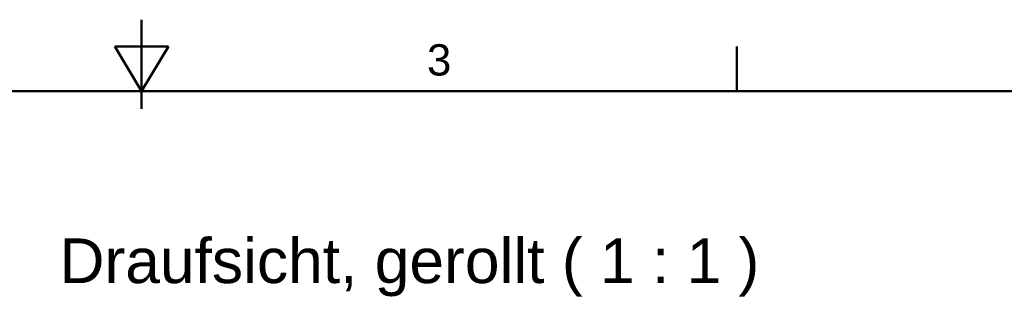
# Model space of a CAD drawing. Header units: inches. Extents: x 0.8 to 17.2, y 0.6 to 12.1.
# Tile 5 of 6: x 8.5 to 12.8, y 10.9 to 12.1. Entities that reach past the tile are written whole.
import ezdxf
from ezdxf.enums import TextEntityAlignment as Align

# ---------------------------------------------------------------- set-up
doc = ezdxf.new("R2010")
doc.units = ezdxf.units.IN
doc.header["$MEASUREMENT"] = 0
doc.layers.add('RAHMEN', color=7, linetype='Continuous', lineweight=50)
doc.layers.add('TEXT', color=7, linetype='Continuous', lineweight=18)
doc.styles.add('ISO_14', font='arial.ttf')
doc.styles.add('ISO_20', font='arial.ttf')

msp = doc.modelspace()

# ---------------------------------------------------------------- linework, layer by layer
at = {"layer": 'RAHMEN'}
for p, q in [((9.00787, 12.1122), (9.00787, 11.7185)), ((9.12598, 11.99409), (8.88976, 11.99409)), ((8.88976, 11.99409), (9.00787, 11.79724)), ((9.00787, 11.79724), (9.12598, 11.99409)), ((9.00787, 11.79724), (9.00787, 11.99409)), ((11.63255, 11.79724), (11.63255, 11.99409)), ((16.88189, 11.79724), (1.13386, 11.79724))]:
    msp.add_line(p, q, dxfattribs=at)

# ---------------------------------------------------------------- texts
at = {"layer": 'RAHMEN', "style": 'ISO_14'}
msp.add_text('3', height=0.1378, dxfattribs=at).set_placement((10.32021, 11.93504), align=Align.MIDDLE_CENTER)
at = {"layer": 'TEXT', "style": 'ISO_20'}
msp.add_text('Draufsicht, gerollt ( 1 : 1 )', height=0.1968504, dxfattribs=at).set_placement((10.18898, 11.04921), align=Align.MIDDLE_CENTER)

doc.saveas('drawing.dxf')
